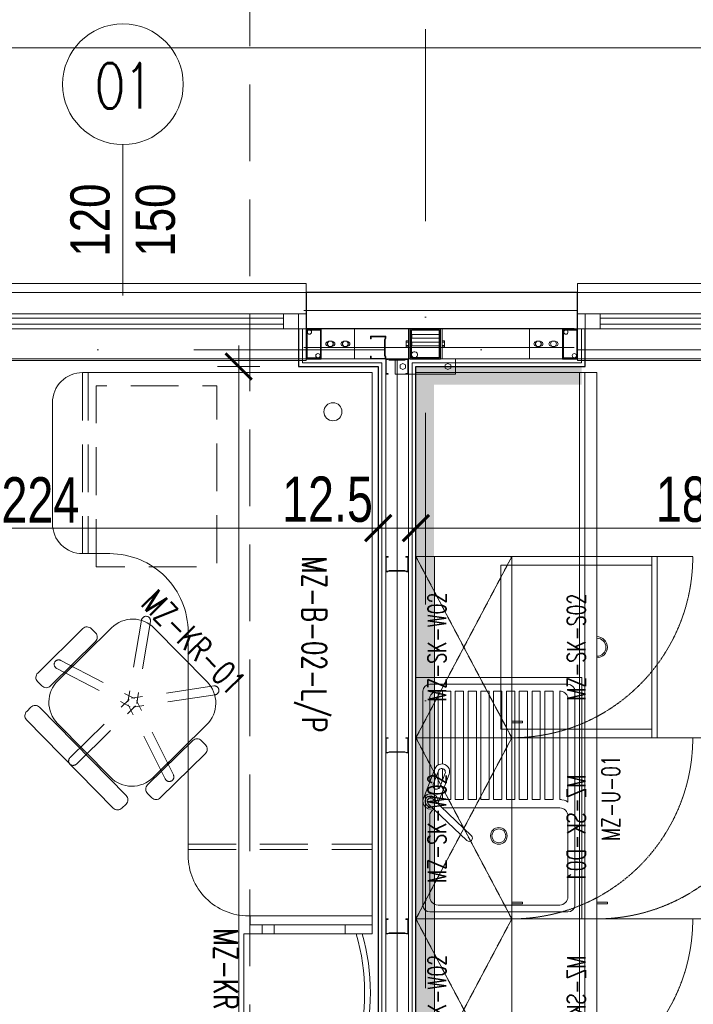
# Model space of a CAD drawing. Header units: millimetres. Extents: x -13532 to 2392, y -5241 to 5322.
# Tile 255 of 256: x -11179 to -10956, y 2747 to 3073. Entities that reach past the tile are written whole.
import ezdxf
from ezdxf.enums import TextEntityAlignment as Align

# ---------------------------------------------------------------- set-up
doc = ezdxf.new("R2010")
doc.units = ezdxf.units.MM
for name, pattern in [('DASHED', [19.05, 12.7, -6.35]), ('DASHED2', [0.375, 0.25, -0.125]), ('DGN Style 2', [53.396408, 32.037845, -21.358563]), ('DGN_STYLE_2', [30.2, 18.12, -12.08]), ('HIDDEN2', [4.7625, 3.175, -1.5875]), ('KRESKAKROPKA2', [12.7, 6.35, -3.175, 0, -3.175])]:
    doc.linetypes.add(name, pattern=pattern)
doc.layers.get('0').update_dxf_attribs({"lineweight": 9, "true_color": 0x939393})
doc.layers.get('Defpoints').update_dxf_attribs({"true_color": 0xdae6d4})
for name, color, linetype, lineweight in [('- AGP-1_OPISY', 7, 'Continuous', 9), ('cz-gr', 122, 'Continuous', 30), ('cz-sr', 150, 'Continuous', 15), ('GK - ŚRODEK - AGP1', 32, 'Continuous', 5), ('Slusarka_okienna', 30, 'Continuous', 15), ('TS_INNE_OBIEKTY', 204, 'Continuous', 30)]:
    doc.layers.add(name, color=color, linetype=linetype, lineweight=lineweight)
for name, color, linetype, lineweight, true_color in [('a___wymiary', 7, 'Continuous', 5, 0x666666), ('batting - AGP1', 7, 'Continuous', 5, 0xadadad), ('daszed - między blatem i szafkami', 7, 'Continuous', 5, 0xf9ed99), ('KONSTRUKCJA - CIE - AGP1', 7, 'Continuous', 5, 0xbfbfbf), ('Meble - AGP1', 7, 'Continuous', 15, 0x999999), ('MEBLE PKN', 7, 'Continuous', 9, 0xa0a0a0), ('OPIS - AGP1', 7, 'Continuous', 0, 0x7f7f7f), ('OPISY - AGP1', 7, 'Continuous', 5, 0x000000), ('OSI', 7, 'KRESKAKROPKA2', 5, 0x7f7f7f), ('profil - AGP1', 7, 'Continuous', 5, 0x3f3f3f), ('tło', 7, 'Continuous', 5, 0xcccccc), ('wymiary', 7, 'Continuous', 5, 0x7f7f7f), ('WYMIARY - AGP1', 7, 'Continuous', 5, 0x716d5a), ('zigzag - AGP1', 7, 'Continuous', 9, 0xa5a5a5)]:
    doc.layers.add(name, color=color, linetype=linetype, lineweight=lineweight, true_color=true_color)
doc.styles.add('ARIAL', font='arial.ttf', dxfattribs={"width": 0.8})
doc.styles.add('ARIAL NARROW', font='ARIALN.TTF', dxfattribs={"width": 0.9})
doc.styles.add('JACEK_07', font='simplex.shx', dxfattribs={"width": 0.7})
doc.styles.add('ROMANS15', font='simplex.shx', dxfattribs={"width": 0.9, "height": 15})
doc.linetypes.add('BATTING', pattern='A,0.0001,-0.1,[134,ltypeshp.shx,S=0.1,R=0,X=-0.1,Y=0],-0.2,[134,ltypeshp.shx,S=0.1,R=180,X=0.1,Y=0],-0.1', length=0.4001)
doc.linetypes.add('ZIGZAG', pattern='A,0.00254,-5.08,[131,ltypeshp.shx,S=5.08,R=0,X=-5.08,Y=0],-10.16,[131,ltypeshp.shx,S=5.08,R=180,X=5.08,Y=0],-5.08', length=20.32254)
doc.dimstyles.new('wymiary agp1', dxfattribs={"dimtxt": 15, "dimasz": 5, "dimexe": 5, "dimexo": 5, "dimgap": 1.8, "dimtad": 1, "dimdec": 3, "dimrnd": 0.5, "dimdsep": 46, "dimtxsty": 'ARIAL NARROW', "dimblk": 'znacznik', "dimcen": 1.5, "dimse1": 1, "dimse2": 1, "dimclrd": 256, "dimclre": 256, "dimazin": 0, "dimtfac": 1, "dimtdec": 3, "dimtmove": 1, "dimatfit": 3, "dimldrblk": 'znacznik', "dimfxl": 1000, "dimfxlon": 1, "dimlwd": -1, "dimarcsym": 0})

# ---------------------------------------------------------------- blocks, each defined once
blk = doc.blocks.new('FGFDGDFGDFD')
at = {"layer": 'Slusarka_okienna'}
for p, q in [((-11204.66, 2956.35), (-11204.66, 2981.85)), ((-11204.66, 2981.85), (-11084.66, 2981.85)), ((-11084.66, 2981.85), (-11084.66, 2969.35)), ((-11204.66, 2969.35), (-11204.66, 2978.85)), ((-11204.66, 2978.85), (-11084.66, 2978.85)), ((-11084.66, 2978.85), (-11084.66, 2974.35)), ((-11084.66, 2971.85), (-11204.66, 2971.85)), ((-11204.66, 2971.85), (-11202.16, 2971.85)), ((-11202.16, 2971.85), (-11202.16, 2966.85)), ((-11197.16, 2966.85), (-11197.16, 2971.85)), ((-11197.16, 2971.85), (-11092.16, 2971.85)), ((-11092.16, 2971.85), (-11092.16, 2966.85)), ((-11087.16, 2971.85), (-11092.16, 2971.85)), ((-11092.16, 2971.85), (-11092.16, 2970.35)), ((-11087.16, 2966.85), (-11087.16, 2971.85)), ((-11092.16, 2970.35), (-11197.16, 2970.35)), ((-11197.16, 2970.35), (-11197.16, 2968.35)), ((-11197.16, 2968.35), (-11092.16, 2968.35)), ((-11092.16, 2968.35), (-11092.16, 2966.85)), ((-11084.66, 2969.35), (-11084.66, 2956.35)), ((-11084.66, 2966.85), (-11204.66, 2966.85)), ((-11202.16, 2966.85), (-11197.16, 2966.85)), ((-11092.16, 2966.85), (-11087.16, 2966.85)), ((-11092.16, 2966.85), (-11084.66, 2966.85)), ((-11084.66, 2956.35), (-11204.66, 2956.35))]:
    blk.add_line(p, q, dxfattribs=at)
blk = doc.blocks.new('tło')
at = {"layer": 'tło'}
blk.add_line((-10281.23, 3063.97), (-11505.67, 3063.97), dxfattribs=at)
blk = doc.blocks.new('*U321')
at = {"layer": 'Meble - AGP1', "linetype": 'HIDDEN2', "lineweight": 0, "ltscale": 5}
for p, q in [((156.2, -61), (156.2, 0)), ((158, -61), (158, 0)), ((0, -94.2), (60, -94.2)), ((0, -96), (60, -96))]:
    blk.add_line(p, q, dxfattribs=at)
at = {"layer": 'Meble - AGP1', "lineweight": 0, "flags": 128}
blk.add_lwpolyline([(60, -87), (60, -96, -0.414214), (50, -106), (10, -106, -0.414214), (0, -96), (0, 0), (180, 0), (180, -41, -0.414214), (160, -61), (86, -61, 0.414214)], format="xyb", close=True, dxfattribs=at)
at = {"layer": 'Meble - AGP1', "linetype": 'HIDDEN2', "lineweight": 0, "ltscale": 5, "flags": 128}
blk.add_lwpolyline([(64.42, -91.5), (4.42, -91.5), (4.42, -51.5), (64.42, -51.5)], close=True, dxfattribs=at)
at = {"layer": 'Meble - AGP1', "lineweight": 0}
blk.add_circle((13, -13), 3, dxfattribs=at)
at = {"layer": 'Meble - AGP1', "insert": (90, -20.5), "char_height": 8, "width": 180, "attachment_point": 5, "style": 'JACEK_07'}
blk.add_mtext('MZ-B-02-L/P', dxfattribs=at)
blk = doc.blocks.new('*U263')
at = {"layer": 'Meble - AGP1'}
blk.add_lwpolyline([(0, 0), (363.5, 0), (363.5, -60), (0, -60), (0, 0)], dxfattribs=at)
at = {"layer": 'Meble - AGP1', "linetype": 'DASHED2', "lineweight": 0, "ltscale": 0.5}
blk.add_lwpolyline([(0, -56), (363.5, -56), (363.5, -54.2), (0, -54.2)], close=True, dxfattribs=at)
blk = doc.blocks.new('*U274')
at = {"layer": 'Meble - AGP1', "linetype": 'DASHED2', "lineweight": 0, "ltscale": 0.5}
for p, q in [((60, -31.8), (0, 0)), ((60, 0), (0, -31.8))]:
    blk.add_line(p, q, dxfattribs=at)
at = {"layer": 'Meble - AGP1', "linetype": 'Continuous', "lineweight": 0, "flags": 128}
for points in [[(60, 0), (60, -31.8), (0, -31.8), (0, 0)], [(5.5, -35.3), (5.5, -31.8), (5, -31.8), (5, -35.3)]]:
    blk.add_lwpolyline(points, close=True, dxfattribs=at)
at = {"layer": 'Meble - AGP1', "linetype": 'DASHED2', "lineweight": 0, "ltscale": 0.5}
blk.add_lwpolyline([(60, -31.8), (60, -91.8)], dxfattribs=at)
blk.add_arc((60, -31.8), 60, 180, 270, dxfattribs=at)
at = {"layer": 'Meble - AGP1', "insert": (30, -4), "char_height": 6, "width": 40, "attachment_point": 2, "style": 'JACEK_07'}
blk.add_mtext('MZ-SK-W02', dxfattribs=at)
blk = doc.blocks.new('*U265')
at = {"layer": 'Meble - AGP1', "linetype": 'Continuous', "lineweight": 0, "flags": 128}
for points in [[(60, -6.2), (60, -60), (0, -60), (0, -6.2)], [(54.5, -63.5), (54.5, -60), (55, -60), (55, -63.5)]]:
    blk.add_lwpolyline(points, close=True, dxfattribs=at)
at = {"layer": 'Meble - AGP1', "linetype": 'DASHED2', "lineweight": 0, "ltscale": 0.5}
blk.add_lwpolyline([(0, -120), (0, -60)], dxfattribs=at)
blk.add_arc((0, -60), 60, 270, 0, dxfattribs=at)
at = {"layer": 'Meble - AGP1'}
blk.add_point((0, 0), dxfattribs=at)
at = {"layer": 'Meble - AGP1', "insert": (30, -50.2), "char_height": 6, "width": 40, "attachment_point": 2, "style": 'JACEK_07'}
blk.add_mtext('MZ-SK-D01', dxfattribs=at)
blk = doc.blocks.new('*U266')
at = {"layer": 'Meble - AGP1', "linetype": 'Continuous', "lineweight": 0, "flags": 128}
blk.add_lwpolyline([(60, -6.2), (60, -60), (0, -60), (0, -6.2)], close=True, dxfattribs=at)
at = {"layer": 'Meble - AGP1', "linetype": 'DASHED2', "lineweight": 0, "ltscale": 0.5}
blk.add_lwpolyline([(2.8, -28.2), (57.2, -28.2), (57.2, -78.2), (2.8, -78.2)], close=True, dxfattribs=at)
blk.add_lwpolyline([(2.8, -78.2), (0, -78.2), (0, -80), (60, -80), (60, -78.2), (57.2, -78.2)], dxfattribs=at)
at = {"layer": 'Meble - AGP1', "linetype": 'Continuous', "lineweight": 0}
for radius in [3.5, 3]:
    blk.add_arc((30, -60), radius, 180, 0, dxfattribs=at)
at = {"layer": 'Meble - AGP1'}
blk.add_point((0, 0), dxfattribs=at)
at = {"layer": 'Meble - AGP1', "insert": (30, -50.2), "char_height": 6, "width": 40, "attachment_point": 2, "style": 'JACEK_07'}
blk.add_mtext('MZ-SK-S02', dxfattribs=at)
blk = doc.blocks.new('*U323')
at = {"layer": 'Meble - AGP1', "lineweight": 0}
for p, q in [((0, 0), (80, 0)), ((0, -55), (0, 0)), ((80, 0), (80, -55)), ((4.58, -2.29), (75.42, -2.29)), ((2.29, -50.42), (2.29, -4.58)), ((7.33, -4.58), (34.04, -4.58)), ((45.31, -4.58), (73.4, -4.58)), ((77.71, -4.58), (77.71, -50.42)), ((4.58, -47.67), (4.58, -7.33)), ((36.79, -47.67), (36.79, -8.68)), ((39.52, -8.82), (39.52, -11.57)), ((39.52, -8.82), (42.17, -8.82)), ((43.04, -7.33), (48.62, -7.33)), ((45.98, -8.82), (49.8, -8.82)), ((50.97, -7.33), (75.42, -7.33)), ((51.34, -8.82), (75.42, -8.82)), ((75.42, -7.18), (75.42, -7.33)), ((75.42, -8.82), (75.42, -11.57)), ((39.52, -11.57), (75.42, -11.57)), ((39.52, -13.06), (39.52, -15.81)), ((39.52, -13.06), (75.42, -13.06)), ((39.52, -15.81), (75.42, -15.81)), ((75.42, -13.06), (75.42, -15.81)), ((39.52, -17.3), (39.52, -20.05)), ((39.52, -17.3), (75.42, -17.3)), ((75.42, -17.3), (75.42, -20.05)), ((39.52, -20.05), (75.42, -20.05)), ((39.52, -21.54), (39.52, -24.29)), ((39.52, -21.54), (75.42, -21.54)), ((75.42, -21.54), (75.42, -24.29)), ((39.52, -24.29), (75.42, -24.29)), ((39.52, -25.78), (39.52, -28.53)), ((39.52, -25.78), (75.42, -25.78)), ((75.42, -25.78), (75.42, -28.53)), ((39.52, -28.53), (75.42, -28.53)), ((39.52, -30.02), (39.52, -32.77)), ((39.52, -30.02), (75.42, -30.02)), ((75.42, -30.02), (75.42, -32.77)), ((39.52, -32.77), (75.42, -32.77)), ((39.52, -34.26), (39.52, -37.01)), ((39.52, -34.26), (75.42, -34.26)), ((75.42, -34.26), (75.42, -37.01)), ((39.52, -37.01), (75.42, -37.01)), ((39.52, -38.5), (75.42, -38.5)), ((39.52, -38.5), (39.52, -41.25)), ((75.42, -38.5), (75.42, -41.25)), ((39.52, -41.25), (75.42, -41.25)), ((39.52, -42.74), (75.42, -42.74)), ((39.52, -42.74), (39.52, -45.49)), ((39.52, -45.49), (75.42, -45.49)), ((75.42, -42.74), (75.42, -45.49)), ((39.52, -47.67), (75.42, -47.67)), ((39.52, -47.67), (39.52, -48.12)), ((75.42, -47.82), (75.42, -47.67)), ((34.04, -50.42), (7.33, -50.42)), ((38.71, -50.42), (73.4, -50.42)), ((80, -55), (0, -55)), ((75.42, -52.71), (4.58, -52.71))]:
    blk.add_line(p, q, dxfattribs=at)
at = {"layer": 'Meble - AGP1', "linetype": 'Continuous', "lineweight": 0}
for p, q in [((49.72, -6.29), (39.84, -2.47)), ((38.14, -4.09), (25.96, -16.92)), ((39.72, -5.6), (27.54, -18.42)), ((49.07, -7.51), (44.53, -5.75)), ((47.89, -11.03), (38.14, -7.27)), ((48.23, -9.69), (43.68, -7.94))]:
    blk.add_line(p, q, dxfattribs=at)
at = {"layer": 'Meble - AGP1', "lineweight": 0}
for radius in [2.75, 2.29]:
    blk.add_circle((27.5, -27.5), radius, dxfattribs=at)
for centre, radius, start, end in [((4.58, -4.58), 2.29, 90, 180), ((75.42, -4.58), 2.29, 0, 90), ((7.33, -7.33), 2.75, 90, 180), ((34.04, -7.33), 2.75, 30.9154, 90), ((72.64, -7.26), 2.78, 358.4172, 75.8249), ((7.33, -47.67), 2.75, 180, 270), ((34.04, -47.67), 2.75, 270, 0), ((34.48, -47.67), 5.04, 326.9443, 0), ((72.64, -47.74), 2.78, 284.1751, 1.5828), ((4.58, -50.42), 2.29, 180, 270), ((75.42, -50.42), 2.29, 270, 0)]:
    blk.add_arc(centre, radius, start, end, dxfattribs=at)
at = {"layer": 'Meble - AGP1', "linetype": 'Continuous', "lineweight": 0, "extrusion": (0, 0, -1)}
for centre, radius, start, end in [((-38.93, -4.85), 2.54, 338.9506, 288.0822), ((-38.93, -4.85), 1.8, 350.7877, 276.2451), ((-38.93, -4.85), 1.09, 43.5164, 223.5164), ((-44.11, -6.85), 1.17, 291.1165, 111.1165), ((-48.8, -8.66), 2.54, 111.1165, 291.1169), ((-48.65, -8.6), 1.17, 111.1165, 291.1169), ((-26.75, -17.67), 1.09, 223.5164, 43.5164)]:
    blk.add_arc(centre, radius, start, end, dxfattribs=at)
at = {"layer": 'Meble - AGP1', "insert": (40, -61.61), "char_height": 6, "width": 40, "attachment_point": 2, "style": 'JACEK_07'}
blk.add_mtext('MZ-U-01', dxfattribs=at)
blk = doc.blocks.new('*U273')
at = {"layer": 'Meble - AGP1', "linetype": 'Continuous', "lineweight": 0}
for p, q in [((6, -42.5), (6, -4.5)), ((45, -4.5), (45, -42.5)), ((45, -42.5), (6, -42.5))]:
    blk.add_line(p, q, dxfattribs=at)
at = {"layer": 'Meble - AGP1', "linetype": 'Continuous', "lineweight": 0, "flags": 128}
for points in [[(3, 0), (0, 0), (0, -40.5), (3, -40.5)], [(3, 0), (6, 0), (6, -8.99), (3, -8.99)], [(48, 0), (45, 0), (45, -8.99), (48, -8.99)], [(48, 0), (51, 0), (51, -40.5), (48, -40.5)], [(3, -36.5), (6, -36.5), (6, -32.5), (3, -32.5)], [(48, -36.5), (45, -36.5), (45, -32.5), (48, -32.5)]]:
    blk.add_lwpolyline(points, close=True, dxfattribs=at)
at = {"layer": 'Meble - AGP1', "lineweight": 0}
for centre, radius, start, end in [((25.5, -71.68), 71.11, 74.0849, 105.9151), ((25.5, -72.61), 70.11, 73.8518, 106.1482)]:
    blk.add_arc(centre, radius, start, end, dxfattribs=at)
at = {"layer": 'Meble - AGP1', "insert": (25.5, -48.5), "char_height": 8, "width": 45, "attachment_point": 5, "style": 'JACEK_07'}
blk.add_mtext('MZ-KR-02', dxfattribs=at)
blk = doc.blocks.new('znacznik')
at = {"layer": 'a___wymiary'}
for p, q in [((0, 1.394), (0, -1.394)), ((1.394, 0), (-1.394, 0))]:
    blk.add_line(p, q, dxfattribs=at)
at = {"layer": 'a___wymiary', "const_width": 0.2}
blk.add_lwpolyline([(0.876, 0.876), (-0.876, -0.876)], dxfattribs=at)
blk = doc.blocks.new('*D491')
at = {"layer": 'Defpoints', "color": 0}
for p in [(-11144.66, 3098.85), (-11144.66, 2990.69), (-11440.4, 2965.28)]:
    blk.add_point(p, dxfattribs=at)
at = {"layer": 'WYMIARY - AGP1'}
blk.add_line((-11435.4, 3098.85), (-11149.66, 3098.85), dxfattribs=at)
at = {"layer": 'WYMIARY - AGP1', "xscale": 5, "yscale": 5, "zscale": 5, "rotation": 180}
blk.add_blockref('znacznik', (-11440.4, 3098.85), dxfattribs=at)
at = {"layer": 'WYMIARY - AGP1', "xscale": 5, "yscale": 5, "zscale": 5}
blk.add_blockref('znacznik', (-11144.66, 3098.85), dxfattribs=at)
at = {"layer": 'WYMIARY - AGP1', "color": 18, "true_color": 0x000000, "insert": (-11292.53, 3108.31), "char_height": 15, "attachment_point": 5, "style": 'ARIAL NARROW'}
blk.add_mtext('295.5', dxfattribs=at)
blk = doc.blocks.new('*D492')
at = {"layer": 'Defpoints', "color": 0}
for p in [(-10935.03, 3098.85), (-11144.66, 2990.69), (-10935.03, 2989.74)]:
    blk.add_point(p, dxfattribs=at)
at = {"layer": 'WYMIARY - AGP1'}
blk.add_line((-11139.66, 3098.85), (-10940.03, 3098.85), dxfattribs=at)
at = {"layer": 'WYMIARY - AGP1', "xscale": 5, "yscale": 5, "zscale": 5, "rotation": 180}
blk.add_blockref('znacznik', (-11144.66, 3098.85), dxfattribs=at)
at = {"layer": 'WYMIARY - AGP1', "xscale": 5, "yscale": 5, "zscale": 5}
blk.add_blockref('znacznik', (-10935.03, 3098.85), dxfattribs=at)
at = {"layer": 'WYMIARY - AGP1', "color": 18, "true_color": 0x000000, "insert": (-11039.85, 3108.31), "char_height": 15, "attachment_point": 5, "style": 'ARIAL NARROW'}
blk.add_mtext('209.5', dxfattribs=at)
blk = doc.blocks.new('*D495')
at = {"layer": 'Defpoints', "color": 0}
for p in [(-10296.71, 3150.41), (-10296.71, 2982.85), (-11552.11, 2973.74)]:
    blk.add_point(p, dxfattribs=at)
at = {"layer": 'WYMIARY - AGP1'}
blk.add_line((-11547.11, 3150.41), (-10301.71, 3150.41), dxfattribs=at)
at = {"layer": 'WYMIARY - AGP1', "xscale": 5, "yscale": 5, "zscale": 5, "rotation": 180}
blk.add_blockref('znacznik', (-11552.11, 3150.41), dxfattribs=at)
at = {"layer": 'WYMIARY - AGP1', "xscale": 5, "yscale": 5, "zscale": 5}
blk.add_blockref('znacznik', (-10296.71, 3150.41), dxfattribs=at)
at = {"layer": 'WYMIARY - AGP1', "color": 18, "true_color": 0x000000, "insert": (-10866.8, 3159.87), "char_height": 15, "attachment_point": 5, "style": 'ARIAL NARROW'}
blk.add_mtext('1255.5', dxfattribs=at)
blk = doc.blocks.new('*D608')
at = {"layer": 'Defpoints', "color": 0}
for p in [(-11106.29, 2958.35), (-11080.07, 2958.35), (-11079.69, 2592.85)]:
    blk.add_point(p, dxfattribs=at)
at = {"layer": 'WYMIARY - AGP1'}
blk.add_line((-11106.29, 2597.85), (-11106.29, 2953.35), dxfattribs=at)
at = {"layer": 'WYMIARY - AGP1', "xscale": 5, "yscale": 5, "zscale": 5}
for p, rotation in [((-11106.29, 2958.35), 90), ((-11106.29, 2592.85), 270)]:
    blk.add_blockref('znacznik', p, dxfattribs=dict(at, rotation=rotation))
at = {"layer": 'WYMIARY - AGP1', "color": 18, "true_color": 0x000000, "insert": (-11115.75, 2709.03), "char_height": 15, "attachment_point": 5, "rotation": 90, "style": 'ARIAL NARROW'}
blk.add_mtext('365.5', dxfattribs=at)
blk = doc.blocks.new('osi')
at = {"layer": 'OSI', "ltscale": 10}
for p, q in [((-11044.44, 845.85), (-11044.44, 3158.85)), ((-11756.72, 2963.85), (-9340.14, 2963.85))]:
    blk.add_line(p, q, dxfattribs=at)
blk = doc.blocks.new('DFGSGSGS')
at = {"layer": '- AGP-1_OPISY', "linetype": 'DASHED', "lineweight": 0, "ltscale": 2}
blk.add_lwpolyline([(-11102.64, 3089.9), (-11102.64, 949.99)], dxfattribs=at)
blk = doc.blocks.new('*D985')
at = {"layer": 'Defpoints', "color": 0}
for p in [(-11060.03, 2904.84), (-11284.03, 2874.86), (-11060.03, 2870.58)]:
    blk.add_point(p, dxfattribs=at)
at = {"layer": 'WYMIARY - AGP1'}
blk.add_line((-11279.03, 2904.84), (-11065.03, 2904.84), dxfattribs=at)
at = {"layer": 'WYMIARY - AGP1', "xscale": 5, "yscale": 5, "zscale": 5, "rotation": 180}
blk.add_blockref('znacznik', (-11284.03, 2904.84), dxfattribs=at)
at = {"layer": 'WYMIARY - AGP1', "xscale": 5, "yscale": 5, "zscale": 5}
blk.add_blockref('znacznik', (-11060.03, 2904.84), dxfattribs=at)
at = {"layer": 'WYMIARY - AGP1', "color": 18, "true_color": 0x000000, "insert": (-11172.03, 2914.17), "char_height": 15, "attachment_point": 5, "style": 'ARIAL NARROW'}
blk.add_mtext('224', dxfattribs=at)
blk = doc.blocks.new('*D986')
at = {"layer": 'Defpoints', "color": 0}
for p in [(-11047.53, 2904.84), (-11060.03, 2870.58), (-11047.53, 2871.02)]:
    blk.add_point(p, dxfattribs=at)
at = {"layer": 'WYMIARY - AGP1'}
for p, q in [((-11065.03, 2904.84), (-11070.03, 2904.84)), ((-11060.03, 2904.84), (-11047.53, 2904.84)), ((-11042.53, 2904.84), (-11037.53, 2904.84))]:
    blk.add_line(p, q, dxfattribs=at)
at = {"layer": 'WYMIARY - AGP1', "xscale": 5, "yscale": 5, "zscale": 5}
blk.add_blockref('znacznik', (-11060.03, 2904.84), dxfattribs=at)
at = {"layer": 'WYMIARY - AGP1', "xscale": 5, "yscale": 5, "zscale": 5, "rotation": 180}
blk.add_blockref('znacznik', (-11047.53, 2904.84), dxfattribs=at)
at = {"layer": 'WYMIARY - AGP1', "color": 18, "true_color": 0x000000, "insert": (-11076.83, 2914.29), "char_height": 15, "attachment_point": 5, "style": 'ARIAL NARROW'}
blk.add_mtext('12.5', dxfattribs=at)
blk = doc.blocks.new('*D987')
at = {"layer": 'Defpoints', "color": 0}
for p in [(-10862.61, 2904.84), (-11047.53, 2871.02), (-10862.61, 2831.9)]:
    blk.add_point(p, dxfattribs=at)
at = {"layer": 'WYMIARY - AGP1'}
blk.add_line((-11042.53, 2904.84), (-10867.61, 2904.84), dxfattribs=at)
at = {"layer": 'WYMIARY - AGP1', "xscale": 5, "yscale": 5, "zscale": 5, "rotation": 180}
blk.add_blockref('znacznik', (-11047.53, 2904.84), dxfattribs=at)
at = {"layer": 'WYMIARY - AGP1', "xscale": 5, "yscale": 5, "zscale": 5}
blk.add_blockref('znacznik', (-10862.61, 2904.84), dxfattribs=at)
at = {"layer": 'WYMIARY - AGP1', "color": 18, "true_color": 0x000000, "insert": (-10955.07, 2914.29), "char_height": 15, "attachment_point": 5, "style": 'ARIAL NARROW'}
blk.add_mtext('185', dxfattribs=at)
blk = doc.blocks.new('konstrukcja 2025.01.09')
at = {"layer": 'KONSTRUKCJA - CIE - AGP1', "linetype": 'Continuous'}
for p, q in [((2060.65, 7925.36), (2180.65, 7925.36)), ((2196.65, 7925.36), (2185.65, 7925.36)), ((2196.65, 7925.36), (2214.55, 7925.36)), ((2196.65, 7915.36), (2196.65, 7925.36)), ((2214.55, 7925.36), (2214.55, 7915.36)), ((2215.15, 7925.36), (2214.55, 7925.36)), ((2215.15, 7915.36), (2215.15, 7925.36)), ((2215.15, 7925.36), (2215.16, 7925.36)), ((2215.57, 7915.76), (2215.57, 7924.96)), ((2215.57, 7923.46), (2224.76, 7923.46)), ((2225.16, 7925.36), (2225.16, 7925.36)), ((2225.75, 7925.36), (2225.16, 7925.36)), ((2225.75, 7925.36), (2254.65, 7925.36)), ((2225.75, 7915.36), (2225.75, 7925.36)), ((2265.65, 7925.36), (2254.65, 7925.36)), ((2254.65, 7925.36), (2254.65, 7915.36)), ((2270.65, 7925.36), (2390.65, 7925.36)), ((2187.15, 7920.36), (2187.21, 7920.63)), ((2187.21, 7920.1), (2187.15, 7920.36)), ((2187.21, 7920.63), (2187.36, 7920.86)), ((2187.36, 7919.87), (2187.21, 7920.1)), ((2187.36, 7920.86), (2187.58, 7921.01)), ((2187.58, 7919.72), (2187.36, 7919.87)), ((2187.58, 7921.01), (2187.85, 7921.06)), ((2187.61, 7920.36), (2188.13, 7921.26)), ((2188.13, 7919.46), (2187.61, 7920.36)), ((2187.85, 7921.06), (2188.02, 7921.06)), ((2188.13, 7921.26), (2189.17, 7921.26)), ((2189.17, 7921.26), (2189.69, 7920.36)), ((2189.69, 7920.36), (2189.17, 7919.46)), ((2189.29, 7921.06), (2189.45, 7921.06)), ((2189.45, 7921.06), (2189.72, 7921.01)), ((2189.72, 7921.01), (2189.95, 7920.86)), ((2189.95, 7919.87), (2189.72, 7919.72)), ((2189.95, 7920.86), (2190.1, 7920.63)), ((2190.1, 7920.1), (2189.95, 7919.87)), ((2190.1, 7920.63), (2190.15, 7920.36)), ((2190.15, 7920.36), (2190.1, 7920.1)), ((2192.15, 7920.36), (2192.21, 7920.63)), ((2192.21, 7920.1), (2192.15, 7920.36)), ((2192.21, 7920.63), (2192.36, 7920.86)), ((2192.36, 7919.87), (2192.21, 7920.1)), ((2192.36, 7920.86), (2192.58, 7921.01)), ((2192.58, 7919.72), (2192.36, 7919.87)), ((2192.58, 7921.01), (2192.85, 7921.06)), ((2192.61, 7920.36), (2193.13, 7921.26)), ((2193.13, 7919.46), (2192.61, 7920.36)), ((2192.85, 7921.06), (2193.02, 7921.06)), ((2193.13, 7921.26), (2194.17, 7921.26)), ((2194.17, 7921.26), (2194.69, 7920.36)), ((2194.69, 7920.36), (2194.17, 7919.46)), ((2194.29, 7921.06), (2194.45, 7921.06)), ((2194.45, 7921.06), (2194.72, 7921.01)), ((2194.72, 7921.01), (2194.95, 7920.86)), ((2194.95, 7919.87), (2194.72, 7919.72)), ((2194.95, 7920.86), (2195.1, 7920.63)), ((2195.1, 7920.1), (2194.95, 7919.87)), ((2195.1, 7920.63), (2195.15, 7920.36)), ((2195.15, 7920.36), (2195.1, 7920.1)), ((2213.8, 7921.4), (2214.55, 7921.4)), ((2213.8, 7919.33), (2213.8, 7921.4)), ((2213.8, 7920.88), (2214.55, 7920.88)), ((2213.8, 7919.85), (2214.55, 7919.85)), ((2215.57, 7922.26), (2224.76, 7922.26)), ((2215.57, 7920.96), (2224.76, 7920.96)), ((2226.5, 7921.4), (2225.75, 7921.4)), ((2225.75, 7920.88), (2226.5, 7920.88)), ((2225.75, 7919.85), (2226.5, 7919.85)), ((2226.5, 7919.33), (2226.5, 7921.4)), ((2256.15, 7920.36), (2256.21, 7920.63)), ((2256.21, 7920.1), (2256.15, 7920.36)), ((2256.21, 7920.63), (2256.36, 7920.86)), ((2256.36, 7919.87), (2256.21, 7920.1)), ((2256.36, 7920.86), (2256.58, 7921.01)), ((2256.58, 7919.72), (2256.36, 7919.87)), ((2256.58, 7921.01), (2256.85, 7921.06)), ((2256.61, 7920.36), (2257.13, 7921.26)), ((2257.13, 7919.46), (2256.61, 7920.36)), ((2256.85, 7921.06), (2257.02, 7921.06)), ((2257.13, 7921.26), (2258.17, 7921.26)), ((2258.17, 7921.26), (2258.69, 7920.36)), ((2258.69, 7920.36), (2258.17, 7919.46)), ((2258.29, 7921.06), (2258.45, 7921.06)), ((2258.45, 7921.06), (2258.72, 7921.01)), ((2258.72, 7921.01), (2258.95, 7920.86)), ((2258.95, 7919.87), (2258.72, 7919.72)), ((2258.95, 7920.86), (2259.1, 7920.63)), ((2259.1, 7920.1), (2258.95, 7919.87)), ((2259.1, 7920.63), (2259.15, 7920.36)), ((2259.15, 7920.36), (2259.1, 7920.1)), ((2261.15, 7920.36), (2261.21, 7920.63)), ((2261.21, 7920.1), (2261.15, 7920.36)), ((2261.21, 7920.63), (2261.36, 7920.86)), ((2261.36, 7919.87), (2261.21, 7920.1)), ((2261.36, 7920.86), (2261.58, 7921.01)), ((2261.58, 7919.72), (2261.36, 7919.87)), ((2261.58, 7921.01), (2261.85, 7921.06)), ((2261.61, 7920.36), (2262.13, 7921.26)), ((2262.13, 7919.46), (2261.61, 7920.36)), ((2261.85, 7921.06), (2262.02, 7921.06)), ((2262.13, 7921.26), (2263.17, 7921.26)), ((2263.17, 7921.26), (2263.69, 7920.36)), ((2263.69, 7920.36), (2263.17, 7919.46)), ((2263.29, 7921.06), (2263.45, 7921.06)), ((2263.45, 7921.06), (2263.72, 7921.01)), ((2263.72, 7921.01), (2263.95, 7920.86)), ((2263.95, 7919.87), (2263.72, 7919.72)), ((2263.95, 7920.86), (2264.1, 7920.63)), ((2264.1, 7920.1), (2263.95, 7919.87)), ((2264.1, 7920.63), (2264.15, 7920.36)), ((2264.15, 7920.36), (2264.1, 7920.1)), ((2187.85, 7919.66), (2187.58, 7919.72)), ((2188.02, 7919.66), (2187.85, 7919.66)), ((2189.17, 7919.46), (2188.13, 7919.46)), ((2189.45, 7919.66), (2189.29, 7919.66)), ((2189.72, 7919.72), (2189.45, 7919.66)), ((2192.85, 7919.66), (2192.58, 7919.72)), ((2193.02, 7919.66), (2192.85, 7919.66)), ((2194.17, 7919.46), (2193.13, 7919.46)), ((2194.45, 7919.66), (2194.29, 7919.66)), ((2194.72, 7919.72), (2194.45, 7919.66)), ((2214.55, 7919.33), (2213.8, 7919.33)), ((2215.57, 7919.76), (2224.76, 7919.76)), ((2225.75, 7919.33), (2226.5, 7919.33)), ((2256.85, 7919.66), (2256.58, 7919.72)), ((2257.02, 7919.66), (2256.85, 7919.66)), ((2258.17, 7919.46), (2257.13, 7919.46)), ((2258.29, 7919.66), (2258.45, 7919.66)), ((2258.72, 7919.72), (2258.45, 7919.66)), ((2261.85, 7919.66), (2261.58, 7919.72)), ((2262.02, 7919.66), (2261.85, 7919.66)), ((2263.17, 7919.46), (2262.13, 7919.46)), ((2263.29, 7919.66), (2263.45, 7919.66)), ((2263.72, 7919.72), (2263.45, 7919.66)), ((2060.65, 7915.36), (2180.65, 7915.36)), ((2185.65, 7915.36), (2196.65, 7915.36)), ((2196.65, 7915.36), (2214.55, 7915.36)), ((2210.17, 7915.36), (2210.17, 7910.36)), ((2211.77, 7913.38), (2212.67, 7913.9)), ((2211.77, 7912.35), (2211.77, 7913.38)), ((2212.67, 7913.9), (2213.57, 7913.38)), ((2213.57, 7913.38), (2213.57, 7912.35)), ((2214.55, 7915.36), (2215.15, 7915.36)), ((2225.16, 7915.36), (2225.16, 7915.36)), ((2225.16, 7915.36), (2225.75, 7915.36)), ((2225.75, 7915.36), (2254.65, 7915.36)), ((2226.77, 7913.38), (2227.67, 7913.9)), ((2226.77, 7912.35), (2226.77, 7913.38)), ((2227.67, 7913.9), (2228.57, 7913.38)), ((2228.57, 7913.38), (2228.57, 7912.35)), ((2230.17, 7910.36), (2230.17, 7915.36)), ((2254.65, 7915.36), (2265.65, 7915.36)), ((2270.65, 7915.36), (2390.65, 7915.36)), ((2210.17, 7910.36), (2230.17, 7910.36)), ((2212.67, 7911.83), (2211.77, 7912.35)), ((2213.57, 7912.35), (2212.67, 7911.83)), ((2227.67, 7911.83), (2226.77, 7912.35)), ((2228.57, 7912.35), (2227.67, 7911.83))]:
    blk.add_line(p, q, dxfattribs=at)
for centre, radius, start, end in [((2181.75, 7924.26), 0.7, 0, 180), ((2181.75, 7924.26), 0.7, 0, 180), ((2181.75, 7924.26), 0.7, 180, 0), ((2181.75, 7924.26), 0.7, 180, 0), ((2266.75, 7924.26), 0.7, 0, 180), ((2266.75, 7924.26), 0.7, 0, 180), ((2266.75, 7924.26), 0.7, 180, 0), ((2266.75, 7924.26), 0.7, 180, 0), ((2184.55, 7916.46), 0.7, 0, 180), ((2184.55, 7916.46), 0.7, 0, 180), ((2216.57, 7916.76), 1, 60, 240), ((2216.57, 7916.76), 1, 240, 60), ((2269.55, 7916.46), 0.7, 0, 180), ((2269.55, 7916.46), 0.7, 0, 180), ((2184.55, 7916.46), 0.7, 180, 0), ((2184.55, 7916.46), 0.7, 180, 0), ((2269.55, 7916.46), 0.7, 180, 0), ((2269.55, 7916.46), 0.7, 180, 0)]:
    blk.add_arc(centre, radius, start, end, dxfattribs=at)
at = {"layer": 'TS_INNE_OBIEKTY', "linetype": 'Continuous'}
for p, q in [((2180.65, 7925.36), (2185.65, 7925.36)), ((2180.65, 7925.36), (2180.65, 7915.36)), ((2180.95, 7915.66), (2180.95, 7925.06)), ((2180.95, 7925.06), (2185.35, 7925.06)), ((2185.35, 7925.06), (2185.35, 7915.66)), ((2185.65, 7915.36), (2185.65, 7925.36)), ((2215.15, 7923.46), (2215.16, 7923.46)), ((2215.16, 7915.36), (2215.16, 7925.36)), ((2225.16, 7925.36), (2215.16, 7925.36)), ((2215.56, 7915.76), (2215.56, 7924.96)), ((2215.56, 7924.96), (2224.76, 7924.96)), ((2215.56, 7923.56), (2215.57, 7923.56)), ((2215.57, 7923.56), (2215.57, 7922.16)), ((2224.76, 7924.96), (2224.76, 7915.76)), ((2225.16, 7915.36), (2225.16, 7925.36)), ((2265.65, 7925.36), (2270.65, 7925.36)), ((2265.65, 7925.36), (2265.65, 7915.36)), ((2265.95, 7915.66), (2265.95, 7925.06)), ((2265.95, 7925.06), (2270.35, 7925.06)), ((2270.35, 7925.06), (2270.35, 7915.66)), ((2270.65, 7915.36), (2270.65, 7925.36)), ((2215.15, 7922.26), (2215.16, 7922.26)), ((2215.15, 7920.96), (2215.16, 7920.96)), ((2215.56, 7922.16), (2215.57, 7922.16)), ((2215.56, 7921.06), (2215.57, 7921.06)), ((2215.57, 7921.06), (2215.57, 7919.66)), ((2215.15, 7919.76), (2215.16, 7919.76)), ((2215.56, 7919.66), (2215.57, 7919.66)), ((2180.65, 7915.36), (2185.65, 7915.36)), ((2185.35, 7915.66), (2180.95, 7915.66)), ((2215.16, 7915.36), (2225.16, 7915.36)), ((2224.76, 7915.76), (2215.56, 7915.76)), ((2265.65, 7915.36), (2270.65, 7915.36)), ((2270.35, 7915.66), (2265.95, 7915.66))]:
    blk.add_line(p, q, dxfattribs=at)
blk = doc.blocks.new('k')
at = {"layer": 'Meble - AGP1', "linetype": 'HIDDEN2', "lineweight": 0, "ltscale": 5}
for p, q in [((-11138.49, 2874.35), (-11143.03, 2847.23)), ((-11135.53, 2873.86), (-11140.07, 2846.73)), ((-11165.25, 2861), (-11140.85, 2848.31)), ((-11166.63, 2858.34), (-11142.24, 2845.65)), ((-11114.57, 2852.53), (-11141.77, 2848.46)), ((-11162.21, 2828.77), (-11142.6, 2848.05)), ((-11114.13, 2849.57), (-11141.32, 2845.5)), ((-11127.93, 2823.04), (-11140.2, 2847.65)), ((-11160.1, 2826.63), (-11140.49, 2845.91)), ((-11130.61, 2821.7), (-11142.89, 2846.31))]:
    blk.add_line(p, q, dxfattribs=at)
at = {"layer": 'Meble - AGP1', "linetype": 'Continuous', "lineweight": 0}
for p, q in [((-11159.1, 2861.27), (-11162.67, 2857.77)), ((-11127.56, 2829.18), (-11131.12, 2825.68))]:
    blk.add_line(p, q, dxfattribs=at)
at = {"layer": 'Meble - AGP1', "linetype": 'Continuous', "lineweight": 0, "flags": 128}
for points in [[(-11134.26, 2871.67, 0.414214), (-11148.41, 2871.79), (-11166.23, 2854.26, 0.414214), (-11166.35, 2840.12), (-11148.83, 2822.29, 0.414214), (-11134.69, 2822.17), (-11116.86, 2839.7, 0.414214), (-11116.74, 2853.84)], [(-11172.93, 2856.79), (-11157.95, 2871.52, -0.414214), (-11155.13, 2871.49), (-11153.72, 2870.07, -0.414214), (-11153.75, 2867.24), (-11168.72, 2852.51, -0.414214), (-11171.55, 2852.54), (-11172.95, 2853.97, -0.414214)], [(-11147.85, 2812.03), (-11176.6, 2841.27, -0.414214), (-11176.57, 2844.1), (-11175.15, 2845.5, -0.414214), (-11172.32, 2845.47), (-11143.58, 2816.24, -0.414214), (-11143.6, 2813.41), (-11145.03, 2812.01, -0.414214)], [(-11118.67, 2834.41), (-11117.27, 2832.98, -0.414214), (-11117.29, 2830.16), (-11132.27, 2815.43, -0.414214), (-11135.1, 2815.46), (-11136.5, 2816.88, -0.414214), (-11136.47, 2819.71), (-11121.5, 2834.43, -0.414214)]]:
    blk.add_lwpolyline(points, format="xyb", close=True, dxfattribs=at)
at = {"layer": 'Meble - AGP1', "linetype": 'DGN Style 2', "lineweight": 0, "extrusion": (0, 0, -1)}
for centre, start, end in [((11137.01, 2874.1), 9.4882, 189.4882), ((11165.94, 2859.67), 297.4882, 117.4882), ((11114.35, 2851.05), 81.4882, 261.4882), ((11161.16, 2827.7), 225.4882, 45.4882), ((11129.27, 2822.37), 153.4882, 333.4882)]:
    blk.add_arc(centre, 1.5, start, end, dxfattribs=at)
at = {"layer": 'Meble - AGP1', "insert": (-11121.22, 2866.96), "char_height": 8, "width": 45, "attachment_point": 5, "rotation": 314.5118, "style": 'JACEK_07'}
blk.add_mtext('MZ-KR-01', dxfattribs=at)

msp = doc.modelspace()

# ---------------------------------------------------------------- linework, layer by layer
at = {"layer": 'batting - AGP1', "linetype": 'BATTING', "ltscale": 8}
for points in [[(-11084.6618, 2964.5991), (-10995.0323, 2964.5991)], [(-11053.7822, 2960.4873), (-11053.7822, 2590.721)]]:
    msp.add_lwpolyline(points, dxfattribs=at)
at = {"layer": 'cz-gr'}
for p, q in [((-10993.9069, 2982.8541), (-11083.9069, 2982.8541)), ((-11083.9069, 2982.8541), (-11083.9069, 2970.8541)), ((-10993.9069, 2970.8541), (-10993.9069, 2982.8541)), ((-11086.4069, 2970.8541), (-11086.4069, 2958.3541)), ((-10995.0323, 2970.8541), (-11083.9069, 2970.8541)), ((-10991.4069, 2958.3542), (-10991.4069, 2970.8541)), ((-11086.4069, 2958.3541), (-11060.0323, 2958.3541)), ((-11060.0323, 2958.3541), (-11060.0323, 2592.8544)), ((-11047.5323, 2958.3541), (-10991.4069, 2958.3542)), ((-11047.5323, 2687.8544), (-11047.5323, 2958.3541))]:
    msp.add_line(p, q, dxfattribs=at)
at = {"layer": 'daszed - między blatem i szafkami', "linetype": 'DGN_STYLE_2'}
msp.add_lwpolyline([(-11044.5322, 2592.8544, 6, 6, 0), (-11044.5322, 2955.3541, 6, 6, 0), (-10992.5322, 2955.3542, 0, 0, 0)], format="xyseb", dxfattribs=at)
at = {"layer": 'GK - ŚRODEK - AGP1', "linetype": 'Continuous'}
for p, q in [((-11085.1569, 2970.8541), (-11085.1569, 2959.6041)), ((-10992.6569, 2959.6041), (-10992.6569, 2970.8541)), ((-11083.9069, 2966.8544), (-11083.9069, 2960.8541)), ((-11085.1569, 2959.6041), (-11058.7823, 2959.6041)), ((-11084.6618, 2960.8541), (-11057.5323, 2960.8541)), ((-11058.7823, 2959.6041), (-11058.7823, 2591.6044)), ((-11057.5323, 2958.8544), (-11057.5323, 2590.3544)), ((-11050.0323, 2960.8541), (-10995.0323, 2960.8541)), ((-11050.0323, 2687.8544), (-11050.0323, 2958.8544)), ((-11048.7823, 2687.8544), (-11048.7823, 2959.6041)), ((-11048.7823, 2959.6041), (-10992.6569, 2959.6041))]:
    msp.add_line(p, q, dxfattribs=at)
at = {"layer": 'OPIS - AGP1'}
msp.add_circle((-11144.6618, 3051.8544), 20, dxfattribs=at)
at = {"layer": 'profil - AGP1', "ltscale": 5}
for points in [[(-11057.7317, 2962.0541), (-11057.5317, 2961.5208), (-11057.5317, 2960.8541), (-11062.5317, 2960.854), (-11062.5317, 2961.604), (-11062.5317, 2961.6743), (-11062.4835, 2961.7243), (-11062.4133, 2961.7243), (-11062.3651, 2961.6743), (-11062.3651, 2961.604), (-11062.3651, 2961.0207), (-11057.6984, 2961.0208), (-11057.6984, 2961.4906), (-11057.8984, 2962.0239), (-11057.8985, 2967.1843), (-11057.6985, 2967.7177), (-11057.6985, 2968.1874), (-11062.3652, 2968.1874), (-11062.3651, 2967.604), (-11062.4114, 2967.5461), (-11062.4856, 2967.5461), (-11062.5318, 2967.604), (-11062.5318, 2968.354), (-11057.5318, 2968.3541), (-11057.5318, 2967.6875), (-11057.7318, 2967.1541)], [(-11051.2322, 2960.6541), (-11050.6989, 2960.8541), (-11050.0323, 2960.8541), (-11050.0321, 2955.8541), (-11050.7821, 2955.8541), (-11050.8524, 2955.853), (-11050.9024, 2955.9023), (-11050.9024, 2955.9725), (-11050.8524, 2956.0218), (-11050.7821, 2956.0208), (-11050.1988, 2956.0208), (-11050.1989, 2960.6874), (-11050.6687, 2960.6874), (-11051.202, 2960.4874), (-11056.3625, 2960.4873), (-11056.8958, 2960.6873), (-11057.3656, 2960.6872), (-11057.3655, 2956.0206), (-11056.7821, 2956.0206), (-11056.7242, 2955.9743), (-11056.7242, 2955.9002), (-11056.7821, 2955.8539), (-11057.5321, 2955.8539), (-11057.5323, 2960.8539), (-11056.8656, 2960.8539), (-11056.3322, 2960.6539)], [(-11051.2323, 2890.5543), (-11050.6989, 2890.3543), (-11050.0323, 2890.3542), (-11050.0322, 2895.3542), (-11050.7822, 2895.3543), (-11050.8524, 2895.3553), (-11050.9024, 2895.3061), (-11050.9024, 2895.2358), (-11050.8524, 2895.1865), (-11050.7822, 2895.1876), (-11050.1988, 2895.1876), (-11050.1989, 2890.5209), (-11050.6687, 2890.5209), (-11051.202, 2890.7209), (-11056.3625, 2890.7211), (-11056.8958, 2890.5211), (-11057.3656, 2890.5211), (-11057.3655, 2895.1878), (-11056.7822, 2895.1877), (-11056.7242, 2895.234), (-11056.7242, 2895.3082), (-11056.7822, 2895.3544), (-11057.5322, 2895.3544), (-11057.5323, 2890.3544), (-11056.8656, 2890.3544), (-11056.3323, 2890.5544)], [(-11051.2323, 2830.5543), (-11050.6989, 2830.3543), (-11050.0323, 2830.3542), (-11050.0322, 2835.3542), (-11050.7822, 2835.3543), (-11050.8524, 2835.3553), (-11050.9024, 2835.3061), (-11050.9024, 2835.2358), (-11050.8524, 2835.1865), (-11050.7822, 2835.1876), (-11050.1988, 2835.1876), (-11050.1989, 2830.5209), (-11050.6687, 2830.5209), (-11051.202, 2830.7209), (-11056.3625, 2830.7211), (-11056.8958, 2830.5211), (-11057.3656, 2830.5211), (-11057.3655, 2835.1878), (-11056.7822, 2835.1877), (-11056.7242, 2835.234), (-11056.7242, 2835.3082), (-11056.7822, 2835.3544), (-11057.5322, 2835.3544), (-11057.5323, 2830.3544), (-11056.8656, 2830.3544), (-11056.3323, 2830.5544)], [(-11051.2323, 2770.5543), (-11050.6989, 2770.3543), (-11050.0323, 2770.3542), (-11050.0322, 2775.3542), (-11050.7822, 2775.3543), (-11050.8524, 2775.3553), (-11050.9024, 2775.3061), (-11050.9024, 2775.2358), (-11050.8524, 2775.1865), (-11050.7822, 2775.1876), (-11050.1988, 2775.1876), (-11050.1989, 2770.5209), (-11050.6687, 2770.5209), (-11051.202, 2770.7209), (-11056.3625, 2770.7211), (-11056.8958, 2770.5211), (-11057.3656, 2770.5211), (-11057.3655, 2775.1878), (-11056.7822, 2775.1877), (-11056.7242, 2775.234), (-11056.7242, 2775.3082), (-11056.7822, 2775.3544), (-11057.5322, 2775.3544), (-11057.5323, 2770.3544), (-11056.8656, 2770.3544), (-11056.3323, 2770.5544)]]:
    msp.add_lwpolyline(points, close=True, dxfattribs=at)
at = {"layer": 'wymiary'}
msp.add_lwpolyline([(-11144.6618, 3031.8544), (-11144.6618, 2981.8544)], dxfattribs=at)
at = {"layer": 'zigzag - AGP1', "linetype": 'ZIGZAG'}
msp.add_line((-10993.9069, 2976.8541), (-11084.6618, 2976.8541), dxfattribs=at)

# ---------------------------------------------------------------- block references
at = {"layer": 'cz-sr'}
msp.add_blockref('osi', (0.0999, 0), dxfattribs=at)
at = {"layer": 'MEBLE PKN'}
for name, p, rotation in [('*U321', (-11062.0323, 2956.3544), 270), ('*U263', (-11047.5323, 2592.8544), 90), ('*U274', (-11047.5323, 2835.3545), 90), ('*U266', (-11047.5323, 2835.3545), 90), ('*U323', (-11047.5323, 2775.3545), 90), ('*U274', (-11047.5323, 2775.3545), 90), ('*U273', (-11062.0323, 2776.3544), 270), ('*U274', (-11047.5323, 2715.3545), 90)]:
    msp.add_blockref(name, p, dxfattribs=dict(at, rotation=rotation))
at = {"layer": 'MEBLE PKN', "xscale": -1, "rotation": 89.99999999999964}
for p in [(-11047.5323, 2835.3545), (-11047.5323, 2775.3545)]:
    msp.add_blockref('*U265', p, dxfattribs=at)
at = {"layer": 'wymiary'}
for name, p in [('tło', (3.8959, -0.0005)), ('DFGSGSGS', (0, 0)), ('FGFDGDFGDFD', (0.7549, 3.9997)), ('FGFDGDFGDFD', (210.7549, 3.9997)), ('konstrukcja 2025.01.09', (-13264.5595, -4954.5109)), ('k', (0, 0))]:
    msp.add_blockref(name, p, dxfattribs=at)

# ---------------------------------------------------------------- texts
at = {"color": 7, "lineweight": 18, "insert": (-11144.6618, 3006.8544), "char_height": 13, "width": 10, "attachment_point": 5, "rotation": 90, "style": 'ARIAL'}
msp.add_mtext('\\pxqc;{\\fArial|b0|i0|c238|p0;120\\P150}', dxfattribs=at)
at = {"layer": 'OPISY - AGP1', "style": 'ROMANS15', "width": 0.7}
msp.add_attdef('O1', text='O1', height=15, rotation=0.000589, dxfattribs=at).set_placement((-11144.476, 3043.8772), align=Align.CENTER)

# ---------------------------------------------------------------- dimensions: what is measured, and where the dimension line sits
at = {"layer": 'WYMIARY - AGP1'}
for base, p1, p2, picture, middle in [((-10296.7067, 3150.414), (-11552.1066, 2973.7381), (-10296.7067, 2982.8541), '*D495', (-10866.8011, 3150.414)), ((-11047.5323, 2904.8363), (-11060.0323, 2870.5848), (-11047.5323, 2871.0165), '*D986', (-11076.8292, 2904.8363))]:
    dim = msp.add_linear_dim(base=base, p1=p1, p2=p2, dimstyle='wymiary agp1', override={"dimclrd": 256, "dimclre": 256}, dxfattribs=at)
    dim.commit()
    dim.dimension.update_dxf_attribs({"geometry": picture, "text_midpoint": middle, "dimtype": 160})
for base, p1, p2, override, picture, middle in [((-11144.6618, 3098.8544), (-11440.399, 2965.2792), (-11144.6618, 2990.6929), {"dimblk": 'znacznik', "dimclrd": 256, "dimclre": 256}, '*D491', (-11292.5304, 3108.313)), ((-10935.03226, 3098.85444), (-11144.66183, 2990.69292), (-10935.03226, 2989.73603), {"dimblk": 'znacznik', "dimclrd": 256, "dimclre": 256}, '*D492', (-11039.84705, 3108.31303)), ((-11060.0323, 2904.8363), (-11284.0324, 2874.8555), (-11060.0323, 2870.5848), {"dimclrd": 256, "dimclre": 256}, '*D985', (-11172.0323, 2914.167)), ((-10862.6063, 2904.8363), (-11047.5323, 2871.0165), (-10862.6063, 2831.8985), {"dimclrd": 256, "dimclre": 256}, '*D987', (-10955.0693, 2914.2949))]:
    dim = msp.add_linear_dim(base=base, p1=p1, p2=p2, dimstyle='wymiary agp1', override=override, dxfattribs=at)
    dim.commit()
    dim.dimension.update_dxf_attribs({"geometry": picture, "text_midpoint": middle})
dim = msp.add_linear_dim(base=(-11106.2888, 2958.3541), p1=(-11079.69, 2592.8544), p2=(-11080.0706, 2958.3541), angle=90, dimstyle='wymiary agp1', override={"dimclrd": 256, "dimclre": 256}, dxfattribs=at)
dim.commit()
dim.dimension.update_dxf_attribs({"geometry": '*D608', "text_midpoint": (-11106.2888, 2709.0266), "dimtype": 160})

doc.saveas('drawing.dxf')
